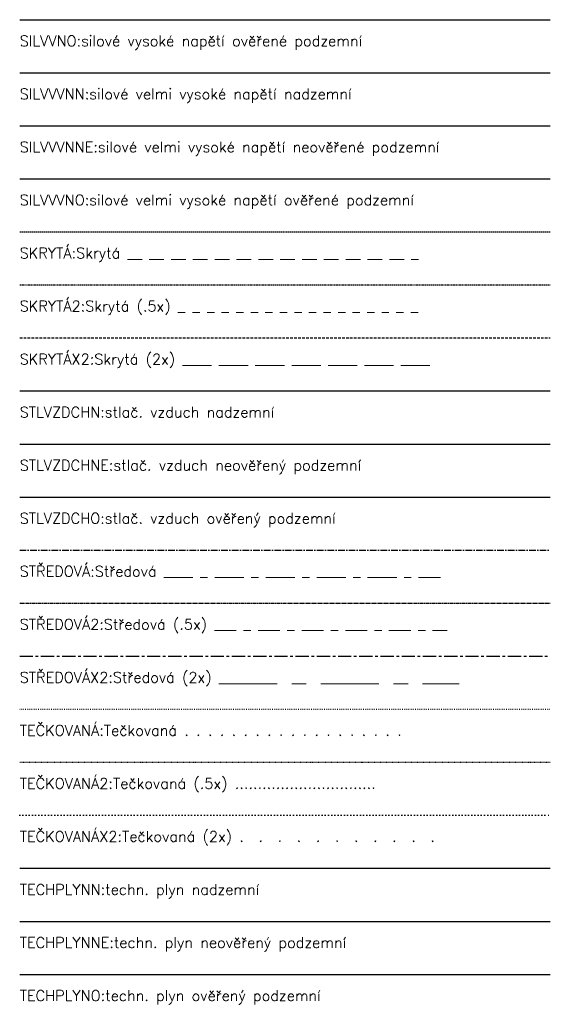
# Paper-space layout 'TP' of a CAD drawing. Header units: metres. Extents: x 629 to 1245, y -264 to 475.
# Tile 2 of 7: x 1145 to 1245, y -264 to -79. Entities that reach past the tile are written whole.
import ezdxf

# ---------------------------------------------------------------- set-up
doc = ezdxf.new("R2010")
doc.units = ezdxf.units.M
doc.header["$MEASUREMENT"] = 0
for name, pattern in [('SKRYTÁ', [0.375, 0.25, -0.125]), ('SKRYTÁ2', [0.1875, 0.125, -0.0625]), ('SKRYTÁX2', [0.75, 0.5, -0.25]), ('STŘEDOVÁ', [2, 1.25, -0.25, 0.25, -0.25]), ('STŘEDOVÁ2', [1.125, 0.75, -0.125, 0.125, -0.125]), ('STŘEDOVÁX2', [4, 2.5, -0.5, 0.5, -0.5]), ('TEČKOVANÁ', [0.25, 0, -0.25]), ('TEČKOVANÁ2', [0.145, 0.02, -0.125]), ('TEČKOVANÁX2', [0.5, 0, -0.5])]:
    doc.linetypes.add(name, pattern=pattern)
doc.styles.add('ROMANS', font='romans.shx')
doc.linetypes.add('SILVVNO', pattern='A,7,-6.5,[29,civil.shx,S=1,R=0,X=0,Y=0],-6.5', length=20)
doc.linetypes.add('SILVVVNN', pattern='A,2,-2,2,-6.5,[30,civil.shx,S=1,R=0,X=0,Y=0],-6.5', length=19)
doc.linetypes.add('SILVVVNNE', pattern='A,2,-1,1,-1,2,-6.5,[30,civil.shx,S=1,R=0,X=0,Y=0],-6.5', length=20)
doc.linetypes.add('SILVVVNO', pattern='A,7,-6.5,[30,civil.shx,S=1,R=0,X=0,Y=0],-6.5', length=20)
doc.linetypes.add('STLVZDCHN', pattern='A,2,-2,2,-6.5,[24,civil.shx,S=1,R=0,X=0,Y=0],-6.5', length=19)
doc.linetypes.add('STLVZDCHNE', pattern='A,2,-1,1,-1,2,-6.5,[24,civil.shx,S=1,R=0,X=0,Y=0],-6.5', length=20)
doc.linetypes.add('STLVZDCHO', pattern='A,7,-6.5,[24,civil.shx,S=1,R=0,X=0,Y=0],-6.5', length=20)
doc.linetypes.add('TECHPLYNN', pattern='A,2,-2,2,-6.5,[25,civil.shx,S=1,R=0,X=0,Y=0],-6.5', length=19)
doc.linetypes.add('TECHPLYNNE', pattern='A,2,-1,1,-1,2,-6.5,[25,civil.shx,S=1,R=0,X=0,Y=0],-6.5', length=20)
doc.linetypes.add('TECHPLYNO', pattern='A,7,-6.5,[25,civil.shx,S=1,R=0,X=0,Y=0],-6.5', length=20)

psp = doc.layouts.new('TP')

# ---------------------------------------------------------------- linework, layer by layer
at = {"linetype": 'SILVVNO'}
psp.add_line((1144.607, -78.719), (1244.607, -78.719), dxfattribs=at)
at = {"linetype": 'SILVVVNN'}
psp.add_line((1144.607, -88.719), (1244.607, -88.719), dxfattribs=at)
at = {"linetype": 'SILVVVNNE'}
psp.add_line((1144.607, -98.719), (1244.607, -98.719), dxfattribs=at)
at = {"linetype": 'SILVVVNO'}
psp.add_line((1144.607, -108.719), (1244.607, -108.719), dxfattribs=at)
at = {"linetype": 'SKRYTÁ'}
psp.add_line((1144.607, -118.719), (1244.607, -118.719), dxfattribs=at)
at = {"linetype": 'SKRYTÁ2'}
psp.add_line((1144.607, -128.719), (1244.607, -128.719), dxfattribs=at)
at = {"linetype": 'SKRYTÁX2'}
psp.add_line((1144.607, -138.719), (1244.607, -138.719), dxfattribs=at)
at = {"linetype": 'STLVZDCHN'}
psp.add_line((1144.607, -148.719), (1244.607, -148.719), dxfattribs=at)
at = {"linetype": 'STLVZDCHNE'}
psp.add_line((1144.607, -158.719), (1244.607, -158.719), dxfattribs=at)
at = {"linetype": 'STLVZDCHO'}
psp.add_line((1144.607, -168.719), (1244.607, -168.719), dxfattribs=at)
at = {"linetype": 'STŘEDOVÁ'}
psp.add_line((1144.607, -178.719), (1244.607, -178.719), dxfattribs=at)
at = {"linetype": 'STŘEDOVÁ2'}
psp.add_line((1144.607, -188.719), (1244.607, -188.719), dxfattribs=at)
at = {"linetype": 'STŘEDOVÁX2'}
psp.add_line((1144.607, -198.719), (1244.607, -198.719), dxfattribs=at)
at = {"linetype": 'TEČKOVANÁ'}
psp.add_line((1144.607, -208.719), (1244.607, -208.719), dxfattribs=at)
at = {"linetype": 'TEČKOVANÁ2'}
psp.add_line((1144.607, -218.719), (1244.607, -218.719), dxfattribs=at)
at = {"linetype": 'TEČKOVANÁX2'}
psp.add_line((1144.607, -228.719), (1244.607, -228.719), dxfattribs=at)
at = {"linetype": 'TECHPLYNN'}
psp.add_line((1144.607, -238.719), (1244.607, -238.719), dxfattribs=at)
at = {"linetype": 'TECHPLYNNE'}
psp.add_line((1144.607, -248.719), (1244.607, -248.719), dxfattribs=at)
at = {"linetype": 'TECHPLYNO'}
psp.add_line((1144.607, -258.719), (1244.607, -258.719), dxfattribs=at)

# ---------------------------------------------------------------- texts
at = {"color": 5, "linetype": 'SILVVNO', "style": 'ROMANS'}
psp.add_text('SILVVNO:silové vysoké napětí ověřené podzemní', height=2, dxfattribs=at).set_placement((1144.607, -83.719))
at = {"color": 5, "linetype": 'SILVVVNN', "style": 'ROMANS'}
psp.add_text('SILVVVNN:silové velmi vysoké napětí nadzemní', height=2, dxfattribs=at).set_placement((1144.607, -93.719))
at = {"color": 5, "linetype": 'SILVVVNNE', "style": 'ROMANS'}
psp.add_text('SILVVVNNE:silové velmi vysoké napětí neověřené podzemní', height=2, dxfattribs=at).set_placement((1144.607, -103.719))
at = {"color": 5, "linetype": 'SILVVVNO', "style": 'ROMANS'}
psp.add_text('SILVVVNO:silové velmi vysoké napětí ověřené podzemní', height=2, dxfattribs=at).set_placement((1144.607, -113.719))
at = {"color": 5, "linetype": 'SKRYTÁ', "style": 'ROMANS'}
psp.add_text('SKRYTÁ:Skrytá __ __ __ __ __ __ __ __ __ __ __ __ __ _', height=2, dxfattribs=at).set_placement((1144.607, -123.719))
at = {"color": 5, "linetype": 'SKRYTÁ2', "style": 'ROMANS'}
psp.add_text('SKRYTÁ2:Skrytá (.5x) _ _ _ _ _ _ _ _ _ _ _ _ _ _ _ _ _', height=2, dxfattribs=at).set_placement((1144.607, -133.719))
at = {"color": 5, "linetype": 'SKRYTÁX2', "style": 'ROMANS'}
psp.add_text('SKRYTÁX2:Skrytá (2x) ____ ____ ____ ____ ____ ____ ____', height=2, dxfattribs=at).set_placement((1144.607, -143.719))
at = {"color": 5, "linetype": 'STLVZDCHN', "style": 'ROMANS'}
psp.add_text('STLVZDCHN:stlač. vzduch nadzemní', height=2, dxfattribs=at).set_placement((1144.607, -153.719))
at = {"color": 5, "linetype": 'STLVZDCHNE', "style": 'ROMANS'}
psp.add_text('STLVZDCHNE:stlač. vzduch neověřený podzemní', height=2, dxfattribs=at).set_placement((1144.607, -163.719))
at = {"color": 5, "linetype": 'STLVZDCHO', "style": 'ROMANS'}
psp.add_text('STLVZDCHO:stlač. vzduch ověřený podzemní', height=2, dxfattribs=at).set_placement((1144.607, -173.719))
at = {"color": 5, "linetype": 'STŘEDOVÁ', "style": 'ROMANS'}
psp.add_text('STŘEDOVÁ:Středová ____ _ ____ _ ____ _ ____ _ ____ _ ___', height=2, dxfattribs=at).set_placement((1144.607, -183.719))
at = {"color": 5, "linetype": 'STŘEDOVÁ2', "style": 'ROMANS'}
psp.add_text('STŘEDOVÁ2:Středová (.5x) ___ _ ___ _ ___ _ ___ _ ___ _ __', height=2, dxfattribs=at).set_placement((1144.607, -193.719))
at = {"color": 5, "linetype": 'STŘEDOVÁX2', "style": 'ROMANS'}
psp.add_text('STŘEDOVÁX2:Středová (2x) ________  __  ________  __  _____', height=2, dxfattribs=at).set_placement((1144.607, -203.719))
at = {"color": 5, "linetype": 'TEČKOVANÁ', "style": 'ROMANS'}
psp.add_text('TEČKOVANÁ:Tečkovaná . . . . . . . . . . . . . . . . . . .', height=2, dxfattribs=at).set_placement((1144.607, -213.719))
at = {"color": 5, "linetype": 'TEČKOVANÁ2', "style": 'ROMANS'}
psp.add_text('TEČKOVANÁ2:Tečkovaná (.5x) ...............................', height=2, dxfattribs=at).set_placement((1144.607, -223.719))
at = {"color": 5, "linetype": 'TEČKOVANÁX2', "style": 'ROMANS'}
psp.add_text('TEČKOVANÁX2:Tečkovaná (2x) .  .  .  .  .  .  .  .  .  .  . ', height=2, dxfattribs=at).set_placement((1144.607, -233.719))
at = {"color": 5, "linetype": 'TECHPLYNN', "style": 'ROMANS'}
psp.add_text('TECHPLYNN:techn. plyn nadzemní', height=2, dxfattribs=at).set_placement((1144.607, -243.719))
at = {"color": 5, "linetype": 'TECHPLYNNE', "style": 'ROMANS'}
psp.add_text('TECHPLYNNE:techn. plyn neověřený podzemní', height=2, dxfattribs=at).set_placement((1144.607, -253.719))
at = {"color": 5, "linetype": 'TECHPLYNO', "style": 'ROMANS'}
psp.add_text('TECHPLYNO:techn. plyn ověřený podzemní', height=2, dxfattribs=at).set_placement((1144.607, -263.719))

doc.saveas('drawing.dxf')
